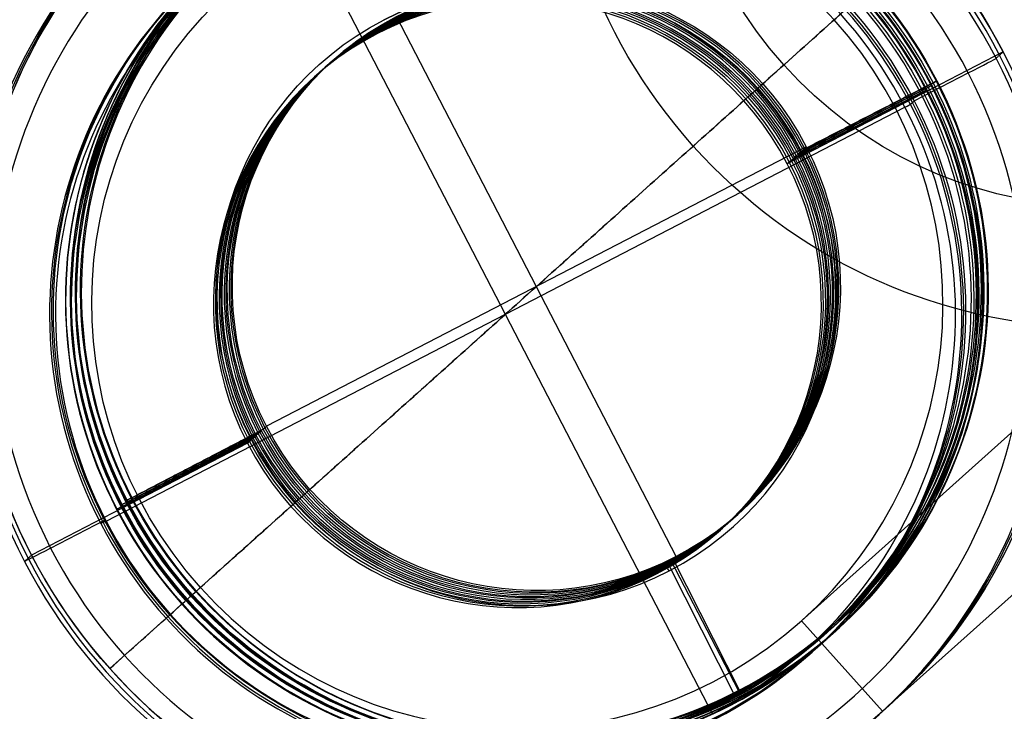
# Model space of a CAD drawing. Header units: millimetres. Extents: x -257 to 273, y -282 to 246.
# Tile 1 of 256: x -255 to -238, y -227 to -215. Entities that reach past the tile are written whole.
import ezdxf

# ---------------------------------------------------------------- set-up
doc = ezdxf.new("R2010")
doc.units = ezdxf.units.MM
doc.layers.add('Layer 01', color=7, linetype='Continuous', true_color=0x000000)

# ---------------------------------------------------------------- blocks, each defined once
blk = doc.blocks.new('Felt insert ø18')
at = {"layer": 'Layer 01', "color": 254, "true_color": 0xcad1ee}
for p, q in [((-7.4, 0), (7.4, 0)), ((0, 0, -7.4), (0, 0, 7.4)), ((-8.5, -2.5), (-7.5, -2.5)), ((7.5, -2.5), (8.5, -2.5)), ((-5, -7.5), (-9, -7.5)), ((9, -7.5), (5, -7.5)), ((-7.4, -10), (-5, -10)), ((5, -10), (7.4, -10)), ((0, -11.166, -5), (0, -13.066, -5)), ((-7.4, -13.166), (-5.1, -13.166)), ((5.1, -13.166), (7.4, -13.166)), ((0, -14.332, -5), (0, -13.686, -7.426)), ((0, -14.332, -5), (0, -16.332, -5)), ((-7.4, -16.332), (-5, -16.332)), ((0, -16.332, -7.4), (0, -16.332, -5)), ((5, -16.332), (7.4, -16.332)), ((0, -17.5, -5), (0, -16.852, -7.426)), ((0, -17.5, -5), (0, -19.5, -5)), ((5, -19.5), (-5, -19.5)), ((0, -19.5, -5), (0, -19.5, 5))]:
    blk.add_line(p, q, dxfattribs=at)
at = {"layer": 'Layer 01', "color": 254, "true_color": 0xcad1ee, "extrusion": (0, -1, 0)}
for centre, radius, start, end in [((0, 0), 7.4, 0, 180), ((0, 0), 7.4, 180, 0), ((0, 0, 0.1), 7.5, 0, 180), ((0, 0, 0.1), 7.5, 180, 0), ((0, 0, 1.3), 7.5, 0, 180), ((0, 0, 1.3), 7.5, 180, 0), ((0, 0, 2.5), 8.5, 0, 180), ((0, 0, 2.5), 8.5, 180, 0), ((0, 0, 3), 9, 0, 180), ((0, 0, 3), 9, 180, 0), ((0, 0, 5.25), 9, 0, 180), ((0, 0, 5.25), 9, 180, 0), ((0, 0, 7.5), 5, 0, 180), ((0, 0, 7.5), 5, 180, 0), ((0, 0, 8.75), 5, 0, 180), ((0, 0, 8.75), 5, 180, 0), ((0, 0, 10), 7.4, 0, 180), ((0, 0, 10), 7.4, 180, 0), ((0, 0, 10), 7.4, 90, 180), ((0, 0, 10), 7.4, 180, 270), ((0, 0, 10.1), 7.5, 0, 180), ((0, 0, 10.1), 7.5, 180, 0), ((0, 0, 10.262), 7.5, 0, 180), ((0, 0, 10.262), 7.5, 180, 0), ((0, 0, 11.166), 5, 0, 180), ((0, 0, 12.116), 5, 0, 180), ((0, 0, 12.116), 5, 180, 0), ((0, 0, 13.266), 7.5, 0, 180), ((0, 0, 13.266), 7.5, 180, 0), ((0, 0, 13.166), 7.4, 0, 180), ((0, 0, 13.166), 7.4, 180, 0), ((0, 0, 13.166), 7.4, 90, 180), ((0, 0, 13.166), 7.4, 180, 270), ((0, 0, 13.166), 5.1, 180, 0), ((0, 0, 13.166), 5.1, 270, 0), ((0, 0, 13.166), 5.1, 0, 90), ((0, 0, 13.428), 7.5, 0, 180), ((0, 0, 13.428), 7.5, 180, 0), ((0, 0, 14.332), 5, 0, 180), ((0, 0, 15.332), 5, 0, 180), ((0, 0, 15.332), 5, 180, 0), ((0, 0, 16.332), 7.4, 0, 180), ((0, 0, 16.332), 7.4, 180, 0), ((0, 0, 16.332), 7.4, 90, 180), ((0, 0, 16.332), 7.4, 180, 270), ((0, 0, 16.432), 7.5, 0, 180), ((0, 0, 16.432), 7.5, 180, 0), ((0, 0, 16.594), 7.5, 0, 180), ((0, 0, 16.594), 7.5, 180, 0), ((0, 0, 17.5), 5, 0, 180), ((0, 0, 18.5), 5, 0, 180), ((0, 0, 18.5), 5, 180, 0)]:
    blk.add_arc(centre, radius, start, end, dxfattribs=at)
at = {"layer": 'Layer 01', "color": 254, "true_color": 0xcad1ee, "extrusion": (0, 0, -1)}
for centre, radius, start, end in [((-7.4, -0.1), 0.1, 90, 180), ((-8.5, -3), 0.5, 90, 180), ((-7.4, -10.1), 0.1, 90, 180), ((7.4, -10.423), 0.1, 284.9172, 0), ((5.1, -13.066), 0.1, 180, 270), ((-5.1, -13.066), 0.1, 270, 0), ((-7.4, -13.266), 0.1, 90, 180), ((7.4, -13.589), 0.1, 284.9172, 0), ((-7.4, -16.432), 0.1, 90, 180), ((7.4, -16.755), 0.1, 284.9599, 0)]:
    blk.add_arc(centre, radius, start, end, dxfattribs=at)
at = {"layer": 'Layer 01', "color": 254, "true_color": 0xcad1ee}
for centre, radius, start, end in [((-7.4, -0.1), 0.1, 90, 180), ((-8.5, -3), 0.5, 90, 180), ((-7.4, -10.1), 0.1, 90, 180), ((7.4, -10.423), 0.1, 284.9172, 0), ((-7.4, -13.266), 0.1, 90, 180), ((7.4, -13.589), 0.1, 284.9172, 0), ((-7.4, -16.432), 0.1, 90, 180), ((7.4, -16.755), 0.1, 284.9599, 360)]:
    blk.add_arc(centre, radius, start, end, dxfattribs=at)
at = {"layer": 'Layer 01', "color": 254, "true_color": 0xcad1ee, "extrusion": (0, 1, 0)}
for centre, radius, start, end in [((0, 0, -2.5), 7.5, 0, 180), ((0, 0, -2.5), 7.5, 180, 0), ((0, 0, -7.5), 9, 0, 180), ((0, 0, -7.5), 9, 180, 0), ((0, 0, -10), 5, 0, 180), ((0, 0, -10), 5, 180, 0), ((0, 0, -10.423), 7.5, 0, 180), ((0, 0, -10.423), 7.5, 180, 0), ((0, 0, -10.52), 7.426, 0, 180), ((0, 0, -10.52), 7.426, 180, 0), ((0, 0, -11.166), 5, 180, 0), ((0, 0, -13.066), 5, 180, 0), ((0, 0, -13.066), 5, 0, 180), ((0, 0, -13.166), 5.1, 0, 180), ((0, 0, -13.589), 7.5, 0, 180), ((0, 0, -13.589), 7.5, 180, 0), ((0, 0, -13.686), 7.426, 0, 180), ((0, 0, -13.686), 7.426, 180, 0), ((0, 0, -14.332), 5, 180, 0), ((0, 0, -16.332), 5, 0, 180), ((0, 0, -16.332), 5, 180, 0), ((0, 0, -16.755), 7.5, 0, 180), ((0, 0, -16.755), 7.5, 180, 0), ((0, 0, -16.852), 7.426, 0, 180), ((0, 0, -16.852), 7.426, 180, 0), ((0, 0, -17.5), 5, 180, 0), ((0, 0, -19.5), 5, 0, 180), ((0, 0, -19.5), 5, 180, 0)]:
    blk.add_arc(centre, radius, start, end, dxfattribs=at)
at = {"layer": 'Layer 01', "color": 254, "true_color": 0xcad1ee, "extrusion": (-1, 0, 0)}
blk.add_arc((13.066, -5.1), 0.1, 0, 90, dxfattribs=at)
at = {"layer": 'Layer 01', "color": 254, "true_color": 0xcad1ee}
for points in [[(-7.5, -0.1), (-7.5, -2.5)], [(7.5, -2.5), (7.5, -0.1)], [(-9, -3), (-9, -7.5)], [(9, -7.5), (9, -3)], [(-5, -7.5), (-5, -10)], [(5, -10), (5, -7.5)], [(-7.5, -10.1), (-7.5, -10.423)], [(7.5, -10.423), (7.5, -10.1)], [(-7.426, -10.52), (-5, -11.166)], [(5, -11.166), (7.426, -10.52)], [(-5, -11.166), (-5, -13.066)], [(5, -13.066), (5, -11.166)], [(-7.5, -13.266), (-7.5, -13.589)], [(7.5, -13.589), (7.5, -13.266)], [(-7.426, -13.686), (-5, -14.332)], [(5, -14.332), (7.426, -13.686)], [(-5, -14.332), (-5, -16.332)], [(5, -16.332), (5, -14.332)], [(-7.5, -16.432), (-7.5, -16.755)], [(7.5, -16.755), (7.5, -16.432)], [(-7.426, -16.852), (-5, -17.5)], [(5, -17.5), (7.426, -16.852)], [(-5, -17.5), (-5, -19.5)], [(5, -19.5), (5, -17.5)]]:
    blk.add_open_spline(points, degree=1, dxfattribs=at)
blk = doc.blocks.new('Verpan Serie 430 Chair_Ben bagtil_til skrå sæderamme_20.05.15')
at = {"layer": 'Layer 01', "color": 253, "true_color": 0x999999}
for p, q in [((-9, 738), (-9, 0)), ((-7, 738), (-7, 0)), ((-9, 0), (-7, 0)), ((0, 0, -9), (0, 0, -7))]:
    blk.add_line(p, q, dxfattribs=at)
at = {"layer": 'Layer 01', "color": 253, "true_color": 0x999999, "extrusion": (0, -1, 0)}
for centre, radius, start, end in [((0, 0, -369), 9, 90, 270), ((0, 0, -369), 7, 90, 270), ((0, 0, -369), 9, 270, 90), ((0, 0, -369), 7, 270, 90), ((0, 0), 7, 270, 90)]:
    blk.add_arc(centre, radius, start, end, dxfattribs=at)
at = {"layer": 'Layer 01', "color": 253, "true_color": 0x999999, "extrusion": (0, 1, 0)}
for radius, start, end in [(9, 270, 90), (7, 270, 90), (9, 90, 270)]:
    blk.add_arc((0, 0), radius, start, end, dxfattribs=at)
at = {"layer": 'Layer 01', "color": 253, "true_color": 0x999999}
for points in [[(0, 0, -9), (0, 639.051, -9)], [(0, 638.867, -7), (0, 0, -7)]]:
    blk.add_open_spline(points, degree=1, dxfattribs=at)
blk = doc.blocks.new('430 dining chair')
at = {"layer": 'Layer 01', "extrusion": (0.74444, -0.034899, -0.666776), "rotation": 268.2095973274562}
blk.add_blockref('Verpan Serie 430 Chair_Ben bagtil_til skrå sæderamme_20.05.15', (-449.112, 14.039, -325.389), dxfattribs=at)
at = {"layer": 'Layer 01', "extrusion": (-0.460131, -0.008716, -0.887808), "rotation": 272.9000967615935}
blk.add_blockref('Felt insert ø18', (440.305, 337.788, -81.26), dxfattribs=at)

msp = doc.modelspace()

# ---------------------------------------------------------------- block references
at = {"layer": 'Layer 01', "extrusion": (0, -1, 2.28891e-16)}
msp.add_blockref('430 dining chair', (7.5, 70.186, -7.478), dxfattribs=at)

doc.saveas('drawing.dxf')
